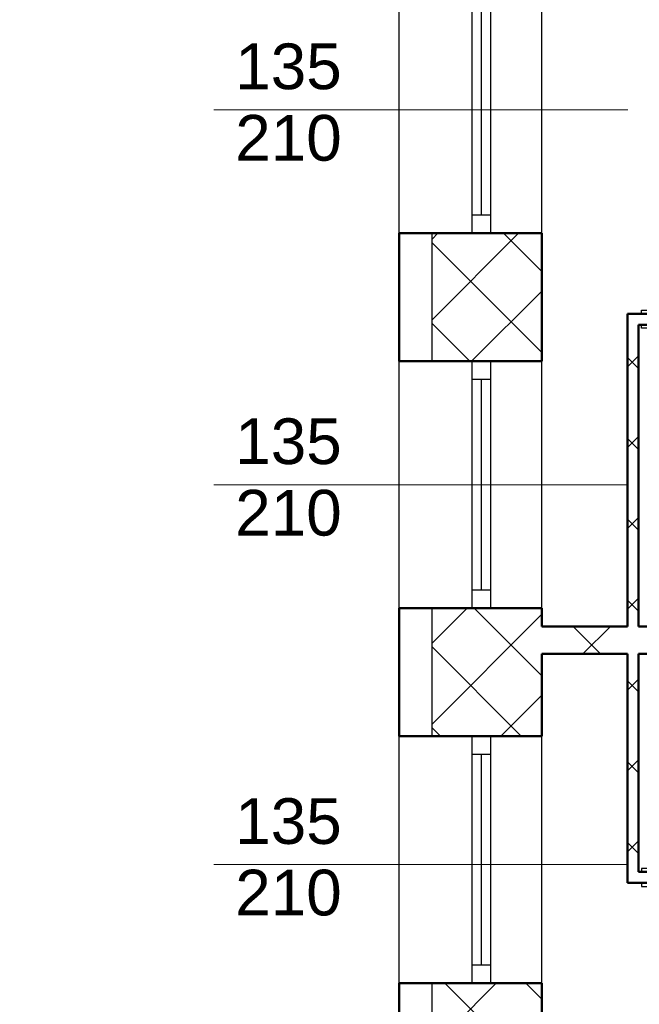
# Model space of a CAD drawing. Header units: millimetres. Extents: x -29624 to 9939, y -6894 to 6495.
# Tile 19 of 243: x -27355 to -27016, y 3074 to 3612. Entities that reach past the tile are written whole.
import ezdxf

# ---------------------------------------------------------------- set-up
doc = ezdxf.new("R2010")
doc.units = ezdxf.units.MM
doc.header["$MEASUREMENT"] = 0
for name, color, linetype in [('2D - Ogólne', 7, 'Continuous'), ('Drzwi Archicad', 7, 'Continuous'), ('Konstrukcja - Ściany zew', 7, 'Continuous'), ('Okna Archicada', 7, 'Continuous'), ('Opisy - Teksty', 7, 'Continuous')]:
    doc.layers.add(name, color=color, linetype=linetype)
doc.layers.add('A_wymiary', color=253, linetype='Continuous', lineweight=9)
doc.layers.add('A_ściany istniejące hatch', color=82, linetype='Continuous', lineweight=9)
doc.styles.get("Standard").update_dxf_attribs({"font": 'arial.ttf'})
doc.styles.add('STYL_AUTOMATYCZNY_1', font='arial.ttf')
doc.dimstyles.new('1do100', dxfattribs={"dimtxt": 20, "dimasz": 15, "dimexe": 15, "dimexo": 0.625, "dimgap": 6, "dimtad": 1, "dimtxsty": 'Standard', "dimblk": 'ARCHTICK', "dimcen": 2.5, "dimadec": 0, "dimazin": 0, "dimtfac": 1, "dimtmove": 0, "dimatfit": 3, "dimldrblk": 'OBLIQUE', "dimfxl": 15, "dimfxlon": 1, "dimarcsym": 0})

# ---------------------------------------------------------------- blocks, each defined once
blk = doc.blocks.new('Okno 27_2')
at = {"layer": 'Okna Archicada', "color": 7, "linetype": 'Continuous', "lineweight": 25}
for p, q in [((-675, 400), (675, 400)), ((-675, 0), (-575.0000000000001, 0)), ((-575.0000000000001, 0), (-575.0000000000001, -100)), ((-575.0000000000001, 0), (575.0000000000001, 0)), ((575.0000000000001, -100), (575.0000000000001, 0)), ((575.0000000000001, 0), (675, 0)), ((-575.0000000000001, -50), (575.0000000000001, -50)), ((-575.0000000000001, -100), (-675, -100)), ((575.0000000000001, -100), (-575.0000000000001, -100)), ((675, -100), (575.0000000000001, -100)), ((-675, -380), (675, -380))]:
    blk.add_line(p, q, dxfattribs=at)
at = {"layer": 'Okna Archicada', "color": 7, "linetype": 'Continuous', "lineweight": 50}
for p, q in [((-675, 400), (-675, 0)), ((675, 400), (675, 0)), ((-675, 0), (-675, -100)), ((-675, 0), (-675, -100)), ((675, 0), (675, -100)), ((675, 0), (675, -100)), ((-675, -100), (-675, -380)), ((675, -100), (675, -380))]:
    blk.add_line(p, q, dxfattribs=at)
blk = doc.blocks.new('Ściana_11_1', base_point=(-17472.26123587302, 24720))
at = {"layer": 'Konstrukcja - Ściany zew', "color": 7, "linetype": 'Continuous', "lineweight": 50}
for p, q in [((-18252.26123587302, 1752.197384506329), (-17852.26123587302, 1752.197384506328)), ((-17852.26123587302, 1752.197384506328), (-17752.26123587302, 1752.197384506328)), ((-17752.26123587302, 1752.197384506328), (-17472.26123587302, 1752.197384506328)), ((-18252.26123587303, 1052.397544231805), (-17852.26123587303, 1052.397544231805)), ((-17852.26123587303, 1052.397544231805), (-17752.26123587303, 1052.397544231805)), ((-17752.26123587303, 1052.397544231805), (-17472.26123587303, 1052.397544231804)), ((-18252.26123587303, -297.6024557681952), (-17852.26123587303, -297.6024557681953)), ((-17852.26123587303, -297.6024557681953), (-17752.26123587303, -297.6024557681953)), ((-17752.26123587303, -297.6024557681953), (-17472.26123587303, -297.6024557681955)), ((-18252.26123587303, -997.4022960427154), (-17852.26123587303, -997.4022960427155)), ((-17852.26123587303, -997.4022960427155), (-17752.26123587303, -997.4022960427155)), ((-17752.26123587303, -997.4022960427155), (-17472.26123587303, -997.4022960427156)), ((-18252.26123587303, -2347.402296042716), (-17852.26123587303, -2347.402296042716)), ((-17852.26123587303, -2347.402296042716), (-17752.26123587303, -2347.402296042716)), ((-17752.26123587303, -2347.402296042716), (-17472.26123587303, -2347.402296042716))]:
    blk.add_line(p, q, dxfattribs=at)
at = {"layer": 'Konstrukcja - Ściany zew', "color": 7, "linetype": 'Continuous', "lineweight": 50, "flags": 128}
for points in [[(-18252.26123587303, 1752.197384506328), (-18252.26123587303, 1052.397544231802)], [(-17472.26123587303, 1052.397544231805), (-17472.26123587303, 1752.197384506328)], [(-18252.26123587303, -297.6024557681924), (-18252.26123587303, -997.4022960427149)], [(-17472.26123587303, -397.6024557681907), (-17472.26123587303, -297.6024557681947)], [(-17472.26123587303, -997.4022960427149), (-17472.26123587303, -547.6024557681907)], [(-18252.26123587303, -2347.402296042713), (-18252.26123587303, -4280.000000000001)], [(-17472.26123587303, -3500), (-17472.26123587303, -2347.402296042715)]]:
    blk.add_lwpolyline(points, dxfattribs=at)
at = {"layer": 'Okna Archicada', "color": 21, "linetype": 'Continuous', "lineweight": 13, "true_color": 0xff9955, "zscale": 1000, "rotation": 89.99999999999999}
for p in [(-17852.26123587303, 2427.197384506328), (-17852.26123587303, 377.3975442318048), (-17852.26123587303, -1672.402296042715)]:
    blk.add_blockref('Okno 27_2', p, dxfattribs=at)
blk = doc.blocks.new('Ściana_24_1', base_point=(-11072.26123587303, -547.6024557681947))
at = {"layer": 'Konstrukcja - Ściany zew', "color": 7, "linetype": 'Continuous', "lineweight": 50, "flags": 128}
for points in [[(-17002.26123587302, -397.6024557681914), (-17472.26123587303, -397.6024557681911)], [(-15952.26123587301, -397.6024557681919), (-16942.26123587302, -397.6024557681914)], [(-14922.26123587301, -397.6024557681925), (-15892.26123587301, -397.602455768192)], [(-13892.26123587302, -397.6024557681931), (-14862.26123587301, -397.6024557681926)], [(-13082.26123587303, -397.6024557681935), (-13832.26123587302, -397.6024557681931)], [(-11552.26123587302, -397.6024557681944), (-13022.26123587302, -397.6024557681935)], [(-17472.26123587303, -547.6024557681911), (-17002.26123587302, -547.6024557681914)], [(-16942.26123587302, -547.6024557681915), (-15952.26123587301, -547.602455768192)], [(-15892.26123587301, -547.602455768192), (-14922.26123587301, -547.6024557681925)], [(-14862.26123587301, -547.6024557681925), (-13892.26123587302, -547.6024557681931)], [(-13832.26123587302, -547.6024557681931), (-13082.26123587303, -547.6024557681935)], [(-13022.26123587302, -547.6024557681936), (-11552.26123587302, -547.6024557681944)]]:
    blk.add_lwpolyline(points, dxfattribs=at)
blk = doc.blocks.new('Drzwi metalowe 27_23')
at = {"layer": 'Drzwi Archicad', "color": 7, "linetype": 'Continuous', "lineweight": 25}
for p, q in [((366.9999999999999, 0), (366.9999999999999, 814)), ((366.9999999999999, 814), (406.9999999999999, 814)), ((406.9999999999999, 814), (406.9999999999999, 0)), ((-407, 0), (-445, 0)), ((-445, 0), (-445, -100)), ((-407, -40), (-407, 0)), ((406.9999999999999, 0), (366.9999999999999, 0)), ((445, 0), (407, 0)), ((407, 0), (407, -40)), ((445, -100), (445, 0)), ((-432, -21), (-482, -21)), ((-482, -21), (-482, -40.00000000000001)), ((-482, -40.00000000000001), (-432, -40.00000000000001)), ((-432, -40.00000000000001), (-432, -21)), ((-395, -40), (-407, -40)), ((-395, -100), (-395, -40)), ((407, -40), (395, -40)), ((395, -40), (395, -100)), ((482, -21), (432, -21)), ((432, -21), (432, -40.00000000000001)), ((432, -40.00000000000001), (482, -40.00000000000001)), ((482, -40.00000000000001), (482, -21)), ((-432, -100), (-482, -100)), ((-482, -100), (-482, -119)), ((-445, -100), (-395, -100)), ((-432, -119), (-432, -100)), ((395, -100), (445, -100)), ((482, -100), (432, -100)), ((432, -100), (432, -119)), ((482, -119), (482, -100)), ((-482, -119), (-432, -119)), ((432, -119), (482, -119))]:
    blk.add_line(p, q, dxfattribs=at)
at = {"layer": 'Drzwi Archicad', "color": 7, "linetype": 'Continuous', "lineweight": 50}
for p, q in [((-445, -40.00000000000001), (-482, -40.00000000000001)), ((-445, -40.00000000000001), (-482, -40.00000000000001)), ((-445, -100), (-445, -40.00000000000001)), ((-445, -100), (-445, -40.00000000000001)), ((445, -100), (445, -40.00000000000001)), ((445, -100), (445, -40.00000000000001)), ((445, -40.00000000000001), (482, -40.00000000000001)), ((445, -40.00000000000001), (482, -40.00000000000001)), ((-445, -100), (-482, -100)), ((-445, -100), (-482, -100)), ((445, -100), (482, -100)), ((445, -100), (482, -100))]:
    blk.add_line(p, q, dxfattribs=at)
at = {"layer": 'Drzwi Archicad', "color": 7, "linetype": 'Continuous', "lineweight": 25}
blk.add_arc((406.9999999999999, 0), 814, 90, 180, dxfattribs=at)
blk = doc.blocks.new('Ściana_124_1', base_point=(-17002.26123587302, 1252.197544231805))
at = {"layer": 'Konstrukcja - Ściany zew', "color": 7, "linetype": 'Continuous', "lineweight": 50}
for p, q in [((-16890.15402880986, 1312.197544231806), (-16927.15402880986, 1312.197544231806)), ((-16890.15402880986, 1252.197544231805), (-16890.15402880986, 1312.197544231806)), ((-16000.15402880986, 1312.197544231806), (-15963.15402880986, 1312.197544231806)), ((-16000.15402880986, 1252.197544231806), (-16000.15402880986, 1312.197544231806)), ((-15847.14264223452, 1312.197544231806), (-15884.14264223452, 1312.197544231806)), ((-15847.14264223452, 1252.197544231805), (-15847.14264223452, 1312.197544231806)), ((-14957.14264223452, 1312.197544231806), (-14920.14264223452, 1312.197544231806)), ((-14957.14264223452, 1252.197544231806), (-14957.14264223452, 1312.197544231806)), ((-14816.80915690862, 1312.197544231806), (-14853.80915690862, 1312.197544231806)), ((-14816.80915690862, 1252.197544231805), (-14816.80915690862, 1312.197544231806)), ((-13926.80915690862, 1312.197544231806), (-13889.80915690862, 1312.197544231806)), ((-13926.80915690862, 1252.197544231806), (-13926.80915690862, 1312.197544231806)), ((-16890.15402880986, 1252.197544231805), (-16927.15402880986, 1252.197544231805)), ((-16000.15402880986, 1252.197544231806), (-15963.15402880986, 1252.197544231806)), ((-15847.14264223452, 1252.197544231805), (-15884.14264223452, 1252.197544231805)), ((-14957.14264223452, 1252.197544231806), (-14920.14264223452, 1252.197544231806)), ((-14816.80915690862, 1252.197544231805), (-14853.80915690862, 1252.197544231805)), ((-13926.80915690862, 1252.197544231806), (-13889.80915690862, 1252.197544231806))]:
    blk.add_line(p, q, dxfattribs=at)
at = {"layer": 'Konstrukcja - Ściany zew', "color": 7, "linetype": 'Continuous', "lineweight": 50, "flags": 128}
for points in [[(-17002.26123587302, 1312.197544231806), (-17002.26123587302, 1252.197544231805)], [(-16890.15404233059, 1312.197544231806), (-17002.26123587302, 1312.197544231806)], [(-15847.14264904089, 1312.197544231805), (-16000.15404844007, 1312.197544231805)], [(-14816.80916967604, 1312.197544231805), (-14957.14265515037, 1312.197544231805)], [(-13892.26123587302, 1312.197544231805), (-13926.80917578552, 1312.197544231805)], [(-16942.26123587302, 1252.197544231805), (-16890.15402415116, 1252.197544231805)], [(-16000.15401819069, 1252.197544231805), (-15952.26123587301, 1252.197544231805)], [(-15892.26123587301, 1252.197544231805), (-15847.14263071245, 1252.197544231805)], [(-14957.14262475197, 1252.197544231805), (-14922.26123587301, 1252.197544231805)], [(-14862.26123587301, 1252.197544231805), (-14816.80916550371, 1252.197544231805)], [(-13926.80915954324, 1252.197544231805), (-13892.26123587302, 1252.197544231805)]]:
    blk.add_lwpolyline(points, dxfattribs=at)
at = {"layer": 'Drzwi Archicad', "color": 21, "linetype": 'Continuous', "lineweight": 13, "true_color": 0xff9955, "xscale": -1, "zscale": 1000}
for p in [(-16445.15402880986, 1352.197544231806), (-15402.14264223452, 1352.197544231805), (-14371.80915690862, 1352.197544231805)]:
    blk.add_blockref('Drzwi metalowe 27_23', p, dxfattribs=at)
blk = doc.blocks.new('Ściana_125_1', base_point=(-17002.26123587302, 1252.197544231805))
at = {"layer": 'Konstrukcja - Ściany zew', "color": 7, "linetype": 'Continuous', "lineweight": 50, "flags": 128}
for points in [[(-17002.26123587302, 1252.197544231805), (-17002.26123587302, -397.6024557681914)], [(-16942.26123587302, -397.6024557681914), (-16942.26123587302, 1252.197544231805)]]:
    blk.add_lwpolyline(points, dxfattribs=at)
blk = doc.blocks.new('Ściana_131_1', base_point=(-17002.26123587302, -1740.000000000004))
at = {"layer": 'Konstrukcja - Ściany zew', "color": 7, "linetype": 'Continuous', "lineweight": 50}
for p, q in [((-16890.15402880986, -1740.000000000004), (-16927.15402880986, -1740.000000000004)), ((-16890.15402880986, -1740.000000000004), (-16890.15402880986, -1800.000000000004)), ((-16000.15402880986, -1740.000000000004), (-15963.15402880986, -1740.000000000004)), ((-16000.15402880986, -1740.000000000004), (-16000.15402880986, -1800.000000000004)), ((-15847.14264223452, -1740.000000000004), (-15884.14264223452, -1740.000000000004)), ((-15847.14264223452, -1740.000000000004), (-15847.14264223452, -1800.000000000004)), ((-14957.14264223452, -1740.000000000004), (-14920.14264223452, -1740.000000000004)), ((-14957.14264223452, -1740.000000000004), (-14957.14264223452, -1800.000000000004)), ((-14816.80915690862, -1740.000000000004), (-14853.80915690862, -1740.000000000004)), ((-14816.80915690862, -1740.000000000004), (-14816.80915690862, -1800.000000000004)), ((-13926.80915690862, -1740.000000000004), (-13889.80915690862, -1740.000000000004)), ((-13926.80915690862, -1740.000000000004), (-13926.80915690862, -1800.000000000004)), ((-16890.15402880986, -1800.000000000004), (-16927.15402880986, -1800.000000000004)), ((-16000.15402880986, -1800.000000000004), (-15963.15402880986, -1800.000000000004)), ((-15847.14264223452, -1800.000000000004), (-15884.14264223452, -1800.000000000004)), ((-14957.14264223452, -1800.000000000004), (-14920.14264223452, -1800.000000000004)), ((-14816.80915690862, -1800.000000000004), (-14853.80915690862, -1800.000000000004)), ((-13926.80915690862, -1800.000000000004), (-13889.80915690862, -1800.000000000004))]:
    blk.add_line(p, q, dxfattribs=at)
at = {"layer": 'Konstrukcja - Ściany zew', "color": 7, "linetype": 'Continuous', "lineweight": 50, "flags": 128}
for points in [[(-17002.26123587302, -1800.000000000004), (-17002.26123587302, -1740.000000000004)], [(-16890.15402415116, -1740.000000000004), (-16942.26123587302, -1740.000000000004)], [(-15952.26123587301, -1740.000000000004), (-16000.15401819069, -1740.000000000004)], [(-15847.14263071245, -1740.000000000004), (-15892.26123587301, -1740.000000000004)], [(-14922.26123587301, -1740.000000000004), (-14957.14262475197, -1740.000000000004)], [(-14816.80916550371, -1740.000000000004), (-14862.26123587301, -1740.000000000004)], [(-13892.26123587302, -1740.000000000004), (-13926.80915954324, -1740.000000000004)], [(-17002.26123587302, -1800.000000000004), (-16890.15404233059, -1800.000000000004)], [(-16000.15404844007, -1800.000000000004), (-15847.14264904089, -1800.000000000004)], [(-14957.14265515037, -1800.000000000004), (-14816.80916967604, -1800.000000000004)], [(-13926.80917578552, -1800.000000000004), (-13892.26123587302, -1800.000000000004)]]:
    blk.add_lwpolyline(points, dxfattribs=at)
at = {"layer": 'Drzwi Archicad', "color": 21, "linetype": 'Continuous', "lineweight": 13, "true_color": 0xff9955, "zscale": 1000, "rotation": 180}
for p in [(-16445.15402880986, -1840.000000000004), (-15402.14264223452, -1840.000000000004), (-14371.80915690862, -1840.000000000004)]:
    blk.add_blockref('Drzwi metalowe 27_23', p, dxfattribs=at)
blk = doc.blocks.new('Ściana_132_1', base_point=(-17002.26123587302, -1740.000000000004))
at = {"layer": 'Konstrukcja - Ściany zew', "color": 7, "linetype": 'Continuous', "lineweight": 50, "flags": 128}
for points in [[(-17002.26123587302, -297.6024557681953), (-17002.26123587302, -397.6024557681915)], [(-16942.26123587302, -397.6024557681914), (-16942.26123587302, -297.6024557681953)], [(-17002.26123587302, -547.6024557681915), (-17002.26123587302, -1740.000000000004)], [(-16942.26123587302, -1740.000000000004), (-16942.26123587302, -547.6024557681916)]]:
    blk.add_lwpolyline(points, dxfattribs=at)
blk = doc.blocks.new('_ArchTick')
at = {"color": 0, "linetype": 'ByBlock', "const_width": 0.15}
blk.add_lwpolyline([(-0.5, -0.5), (0.5, 0.5)], dxfattribs=at)
blk = doc.blocks.new('*D1294')
at = {"layer": 'A_wymiary', "color": 0, "lineweight": -2, "transparency": 16777216}
for p, q in [((-27531.48218655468, 5870.323442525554), (-27561.48218655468, 5870.323442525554)), ((-27546.48218655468, 5870.323442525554), (-27546.48218655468, 2502.323442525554)), ((-27531.48218655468, 2502.323442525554), (-27561.48218655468, 2502.323442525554))]:
    blk.add_line(p, q, dxfattribs=at)
at = {"layer": 'Defpoints', "color": 0, "transparency": 16777216}
for p in [(-27147.05965633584, 5870.323442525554), (-27546.48218655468, 2502.323442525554), (-27087.05965633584, 2502.323442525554)]:
    blk.add_point(p, dxfattribs=at)
at = {"layer": 'A_wymiary', "color": 0, "lineweight": -2, "transparency": 16777216, "xscale": 15, "yscale": 15, "zscale": 15}
for p, rotation in [((-27546.48218655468, 5870.323442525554), 90), ((-27546.48218655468, 2502.323442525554), 270)]:
    blk.add_blockref('_ArchTick', p, dxfattribs=dict(at, rotation=rotation))
at = {"layer": 'A_wymiary', "color": 0, "transparency": 16777216, "insert": (-27562.70046759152, 4186.312638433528), "char_height": 20, "attachment_point": 5, "rotation": 90}
blk.add_mtext('{\\fArial|b0|i0|c238|p34;3368}', dxfattribs=at)
blk = doc.blocks.new('_Oblique')
at = {"color": 0, "linetype": 'ByBlock', "lineweight": -2}
blk.add_line((-0.5, -0.5), (0.5, 0.5), dxfattribs=at)

msp = doc.modelspace()

# ---------------------------------------------------------------- hatches: boundary and pattern name
at = {"layer": 'A_ściany istniejące hatch'}
h = msp.add_hatch(dxfattribs=at)
h.set_pattern_fill('NET', color=256, scale=250, angle=45)
h.set_pattern_definition([(45, (7385.571392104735, 0), (-22.09708691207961, 22.09708691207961), []), (135, (7385.571392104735, 0), (-22.09708691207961, -22.09708691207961), [])])
h.paths.add_polyline_path([(-24601.05965633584, 5156.323444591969), (-24559.05965633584, 5156.323441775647), (-24559.05965633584, 4894.323442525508), (-24349.05965633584, 4894.323442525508), (-24349.05965633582, 4852.323442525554), (-24601.05965633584, 4852.323442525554)], flags=16)
h.paths.add_polyline_path([(-24007.05800551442, 4880.323442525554), (-24007.05800551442, 4820.323442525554), (-24127.05965633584, 4820.323442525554), (-24127.05965633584, 4660.323442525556), (-24187.05965633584, 4660.323442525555), (-24187.05965633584, 4852.323442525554), (-24229.05965633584, 4852.323442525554), (-24229.05965633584, 4894.323442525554), (-24225.05965633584, 4894.323442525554), (-24225.05965633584, 5553.323442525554), (-24559.05965633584, 5553.323442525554), (-24559.05965633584, 5507.323442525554), (-24601.05965633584, 5507.323442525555), (-24601.05965633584, 5597.323442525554), (-24143.05965633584, 5597.323442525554), (-24143.05965931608, 5553.323442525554), (-24181.05965633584, 5553.323442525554), (-24181.05965633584, 4880.323442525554)], flags=17)
h.paths.add_polyline_path([(-23403.05965633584, 4880.323442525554), (-23261.05965633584, 4880.323442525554), (-23261.05965633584, 4942.323442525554), (-23217.05965633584, 4942.323442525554), (-23217.05965633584, 4657.323445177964), (-23277.05965633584, 4657.323445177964), (-23277.05965633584, 4820.323442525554), (-23403.05965633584, 4820.323442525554)], flags=17)
h.paths.add_polyline_path([(-23360.05965633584, 4000.323442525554), (-23277.05965633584, 4000.323442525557), (-23277.05965633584, 4115.323445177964), (-23217.05965633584, 4115.323445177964), (-23217.05965633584, 3942.323442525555), (-23277.05965633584, 3942.323442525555), (-23277.05965633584, 3975.323442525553), (-23360.05965633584, 3975.323442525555)], flags=17)
h.paths.add_polyline_path([(-23717.05965633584, 4570.323442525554), (-23687.05965633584, 4570.323442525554), (-23687.05965633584, 4540.323442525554), (-23717.05965633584, 4540.323442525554)], flags=17)
h.paths.add_polyline_path([(-23717.05965633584, 4276.323442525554), (-23687.05965633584, 4276.323442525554), (-23687.05965633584, 4306.323442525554), (-23717.05965633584, 4306.323442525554)], flags=17)
h.paths.add_polyline_path([(-24205.05965633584, 2730.323442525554), (-24145.05965633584, 2730.323442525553), (-24145.05965633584, 2570.323442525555), (-23907.05965633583, 2570.323442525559), (-23907.05965633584, 2750.323442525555), (-23847.05965633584, 2750.323442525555), (-23847.05965633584, 2570.323442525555), (-23277.05965633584, 2570.323442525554), (-23277.05965633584, 2720.323442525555), (-23217.05965633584, 2720.323442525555), (-23217.05965633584, 2510.323442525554), (-24205.05965633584, 2510.323442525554)])
h.paths.add_polyline_path([(-26687.05965227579, 5880.323442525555), (-26474.05965633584, 5880.32344487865), (-26474.05966137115, 5974.357659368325), (-26449.05965901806, 5974.35765319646), (-26449.05965901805, 5855.323442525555), (-26687.05965227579, 5855.323442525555)], flags=17)
h.paths.add_polyline_path([(-26054.05965633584, 5854.668952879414), (-26019.05965633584, 5854.668952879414), (-26019.05965633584, 5974.35765319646), (-26054.05965633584, 5974.35765319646)], flags=17)
h.paths.add_polyline_path([(-25764.05965630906, 4030.323442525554), (-25694.05966801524, 4030.323442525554), (-25694.05966801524, 3970.323442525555), (-25764.05965630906, 3970.323442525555)], flags=17)
h.paths.add_polyline_path([(-25354.05965630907, 4030.323442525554), (-25284.05965630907, 4030.323442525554), (-25284.05965630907, 3970.323442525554), (-25354.05965630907, 3970.323442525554)], flags=17)
h.paths.add_polyline_path([(-24913.05965630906, 4030.323442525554), (-24845.05966801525, 4030.323442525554), (-24845.05966801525, 3970.323442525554), (-24913.05965630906, 3970.323442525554)], flags=17)
h.paths.add_polyline_path([(-24710.05965630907, 4030.323442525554), (-24629.05966801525, 4030.323442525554), (-24629.05966801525, 3970.323442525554), (-24710.05965630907, 3970.323442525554)], flags=17)
h.paths.add_polyline_path([(-24127.05965633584, 4530.323438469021), (-24187.05965633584, 4530.323438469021), (-24187.05965633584, 4454.323442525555), (-24127.05965633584, 4454.323442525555)], flags=17)
h.paths.add_polyline_path([(-24559.05965633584, 5377.323440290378), (-24601.05965633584, 5377.323440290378), (-24601.05965633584, 5286.323444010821), (-24559.05965633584, 5286.323444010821)], flags=16)
h.paths.add_polyline_path([(-24013.05965633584, 5597.323442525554), (-23879.05965633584, 5597.323442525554), (-23879.05965633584, 5553.323442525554), (-24013.05965633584, 5553.323442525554)], flags=17)
h.paths.add_polyline_path([(-23261.05965633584, 5277.323444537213), (-23217.05965633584, 5277.323444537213), (-23217.05965633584, 5352.323442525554), (-23261.05965633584, 5352.323442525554)], flags=17)
h.paths.add_polyline_path([(-23261.05965633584, 5072.323442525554), (-23217.05965633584, 5072.323442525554), (-23217.05965633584, 5147.323442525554), (-23261.05965633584, 5147.323442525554)], flags=17)
h.paths.add_polyline_path([(-23277.05965633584, 4451.32344741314), (-23217.05965633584, 4451.32344741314), (-23217.05965633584, 4527.323445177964), (-23277.05965633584, 4527.323445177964)], flags=17)
h.paths.add_polyline_path([(-23277.05965633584, 4245.32344741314), (-23217.05965633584, 4245.32344741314), (-23217.05965633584, 4321.323445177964), (-23277.05965633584, 4321.323445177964)], flags=17)
h.paths.add_polyline_path([(-23277.05965633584, 3737.323444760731), (-23217.05965633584, 3737.323444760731), (-23217.05965633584, 3812.323442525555), (-23277.05965633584, 3812.323442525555)], flags=17)
h.paths.add_polyline_path([(-23277.05965633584, 3532.323444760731), (-23217.05965633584, 3532.323444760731), (-23217.05965633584, 3607.323442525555), (-23277.05965633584, 3607.323442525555)], flags=17)
h.paths.add_polyline_path([(-23277.05965633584, 3060.32344476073), (-23217.05965633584, 3060.32344476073), (-23217.05965633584, 3130.323442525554), (-23277.05965633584, 3130.323442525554)], flags=17)
h.paths.add_polyline_path([(-23217.05965633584, 2855.323442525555), (-23277.05965633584, 2855.323442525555), (-23277.05965633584, 2925.323442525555), (-23217.05965633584, 2925.323442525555)], flags=17)
h.paths.add_polyline_path([(-24502.05965659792, 2970.323442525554), (-24432.05965633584, 2970.323442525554), (-24432.05965633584, 2910.323442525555), (-24502.05965659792, 2910.323442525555)], flags=17)
h.paths.add_polyline_path([(-24707.05965633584, 2910.323442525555), (-24637.05965633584, 2910.323442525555), (-24637.05965633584, 2970.323442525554), (-24707.05965633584, 2970.323442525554)], flags=17)
h.paths.add_polyline_path([(-24912.05965659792, 2970.323442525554), (-24842.05965633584, 2970.323442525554), (-24842.05965633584, 2910.323442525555), (-24912.05965659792, 2910.323442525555)], flags=17)
h.paths.add_polyline_path([(-25169.05965633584, 2910.323442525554), (-25047.05966804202, 2910.323442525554), (-25047.05966804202, 2970.323442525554), (-25169.05965633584, 2970.323442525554)], flags=17)
h.paths.add_polyline_path([(-25374.05965659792, 2970.323442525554), (-25304.05965633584, 2970.323442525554), (-25304.05965633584, 2910.323442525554), (-25374.05965659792, 2910.323442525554)], flags=17)
h.paths.add_polyline_path([(-25579.05965633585, 2910.323442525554), (-25509.05965633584, 2910.323442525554), (-25509.05965633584, 2970.323442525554), (-25579.05965633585, 2970.323442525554)], flags=17)
h.paths.add_polyline_path([(-25784.05965659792, 2970.323442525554), (-25714.05965633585, 2970.323442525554), (-25714.05965633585, 2910.323442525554), (-25784.05965659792, 2910.323442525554)], flags=17)
h.paths.add_polyline_path([(-23895.05965633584, 2970.323442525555), (-23981.55965633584, 2970.323442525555), (-23981.54424533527, 2910.323442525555), (-23907.05965633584, 2910.323442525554), (-23907.05965633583, 2860.323442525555), (-23847.05965633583, 2860.323442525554), (-23847.05965633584, 3103.823442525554), (-23895.05965633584, 3103.823442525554)], flags=17)
h.paths.add_polyline_path([(-24091.55965633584, 2970.323442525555), (-24091.54424533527, 2910.323442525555), (-24145.05965633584, 2910.323442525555), (-24145.05965633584, 2870.323442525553), (-24205.05965633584, 2870.323442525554), (-24205.05965633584, 2910.323442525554), (-24297.05965633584, 2910.323442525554), (-24297.05965633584, 2970.323442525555)], flags=17)
h.paths.add_polyline_path([(-26079.05965633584, 2864.323442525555), (-26019.05965633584, 2864.323442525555), (-26019.05965633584, 2910.323442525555), (-25919.05965633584, 2910.323442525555), (-25919.05966804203, 2970.323442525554), (-26079.05965633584, 2970.323442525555)], flags=17)
h.paths.add_polyline_path([(-24289.05965630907, 4030.323442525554), (-24187.05965633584, 4030.323442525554), (-24187.05965633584, 4324.323442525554), (-24127.05965633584, 4324.32343846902), (-24127.05965633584, 4000.323442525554), (-24110.05965633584, 4000.323442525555), (-24110.05965633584, 3975.323442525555), (-24127.05965633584, 3975.323442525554), (-24127.05965633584, 3620.323442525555), (-24100.05965633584, 3620.323442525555), (-24100.05965633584, 3540.323442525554), (-24127.05965633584, 3540.323442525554), (-24127.05965633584, 3320.323442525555), (-24302.55965633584, 3320.323442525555), (-24302.55965633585, 3368.323442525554), (-24167.05965633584, 3368.323442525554), (-24167.05965633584, 3970.323442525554), (-24289.05965657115, 3970.323442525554)], flags=17)
h.paths.add_polyline_path([(-24494.05965630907, 4030.323442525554), (-24424.05965630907, 4030.323442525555), (-24424.05965630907, 3970.323442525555), (-24457.05965633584, 3970.323442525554), (-24457.05965633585, 3804.323442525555), (-24489.05965633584, 3804.323445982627), (-24489.05965633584, 3970.323442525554), (-24494.05965630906, 3970.323442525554)], flags=17)
h.paths.add_polyline_path([(-24736.05965633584, 3368.323442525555), (-24489.05965633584, 3368.323442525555), (-24489.05965633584, 3518.323447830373), (-24457.05965633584, 3518.3234443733), (-24457.05965633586, 3368.323442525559), (-24412.55965633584, 3368.323442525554), (-24412.55965633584, 3320.323442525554), (-24736.05965633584, 3320.323442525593)], flags=17)
h.paths.add_polyline_path([(-25725.05965633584, 3368.323442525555), (-25725.05965633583, 3320.323442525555), (-25485.05965633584, 3320.323442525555), (-25485.05965633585, 3368.323442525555), (-25489.05965630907, 3368.323442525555), (-25489.05965630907, 3460.323442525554), (-25517.05965630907, 3460.323442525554), (-25517.05965630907, 3368.323442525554)], flags=17)
h.paths.add_polyline_path([(-26079.05965633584, 4061.323442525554), (-26019.05965633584, 4061.323442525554), (-26019.05965633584, 4030.323442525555), (-25899.05965630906, 4030.323442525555), (-25899.05966801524, 3970.323442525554), (-26039.05965633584, 3970.323442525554), (-26039.05965633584, 3368.323442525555), (-25835.05965633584, 3368.323442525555), (-25835.05965633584, 3320.323442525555), (-26079.05965633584, 3320.323442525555)], flags=17)
h.paths.add_polyline_path([(-26019.05965633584, 4357.738516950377), (-26079.05965633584, 4357.738516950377), (-26079.05965633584, 4201.323453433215), (-26019.05965633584, 4201.323453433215)], flags=17)
h.paths.add_polyline_path([(-26019.05965633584, 4572.297004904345), (-26079.05965633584, 4572.297004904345), (-26079.05965633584, 4492.738518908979), (-26019.05965633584, 4492.738518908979)], flags=17)
h.paths.add_polyline_path([(-26019.05965633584, 4787.323442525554), (-26079.05965633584, 4787.323442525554), (-26079.05965633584, 4707.297013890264), (-26019.05965633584, 4707.297013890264)], flags=17)
h.paths.add_polyline_path([(-26019.05965633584, 5107.323442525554), (-26079.05965633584, 5107.323442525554), (-26079.05965633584, 4922.323442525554), (-26019.05965633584, 4922.323442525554)], flags=17)
h.paths.add_polyline_path([(-26019.05965633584, 5312.323442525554), (-26079.05965633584, 5312.323442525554), (-26079.05965633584, 5242.323455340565), (-26019.05965633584, 5242.323455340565)], flags=17)
h.paths.add_polyline_path([(-26019.05965633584, 5527.323442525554), (-26079.05965633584, 5527.323442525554), (-26079.05965633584, 5447.323442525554), (-26019.05965633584, 5447.323442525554)], flags=17)
h.paths.add_polyline_path([(-27069.05965633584, 5252.439788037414), (-27129.05965633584, 5252.439788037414), (-27129.05965633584, 5322.419772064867), (-27069.05965633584, 5322.419772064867), (-27069.05965633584, 5324.323442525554), (-26609.05965633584, 5324.323442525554), (-26609.05965633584, 5314.323442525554), (-26640.15965633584, 5314.323442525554), (-26640.15965633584, 5238.323442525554), (-26655.15965633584, 5238.323442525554), (-26655.15965633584, 5314.323442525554), (-26911.05965633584, 5314.323442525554), (-26911.05965633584, 5299.320287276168), (-26918.05965633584, 5299.320287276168), (-26918.05965633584, 5314.323442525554), (-27069.05965633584, 5314.323442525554)])
h.paths.add_polyline_path([(-27069.05965633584, 5197.323442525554), (-27069.05965633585, 5204.323442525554), (-26918.05965633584, 5204.323442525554), (-26918.05965633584, 5209.320288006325), (-26911.05965633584, 5209.320288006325), (-26911.05965633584, 5186.842374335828), (-26918.05965633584, 5186.842373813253), (-26918.05965633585, 5197.323442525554)], flags=17)
h.paths.add_polyline_path([(-27129.05965633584, 5117.439788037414), (-27069.05965633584, 5117.439788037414), (-27069.05965633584, 5087.323442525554), (-26918.05965633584, 5087.323442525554), (-26918.05965633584, 5096.842374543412), (-26911.05965633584, 5096.842374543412), (-26911.05965633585, 5087.323442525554), (-26655.15965633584, 5087.323442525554), (-26655.15965633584, 5143.323442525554), (-26640.15965633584, 5143.323442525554), (-26640.15965633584, 5087.323442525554), (-26612.05965609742, 5087.323442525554), (-26612.05965633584, 5072.323442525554), (-27069.05965633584, 5072.323442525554), (-27069.05965633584, 5046.959804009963), (-27129.05965633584, 5046.959804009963)])
h.paths.add_polyline_path([(-27129.05965633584, 4916.959804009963), (-27069.05965633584, 4916.959804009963), (-27069.05965633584, 4872.323442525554), (-26477.05965633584, 4872.323442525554), (-26477.05965633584, 4889.588796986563), (-26429.05965633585, 4889.588796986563), (-26429.05965633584, 4560.322612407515), (-26477.05965633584, 4560.322612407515), (-26477.05965633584, 4832.323442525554), (-27069.05965633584, 4832.323442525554), (-27069.05965633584, 4754.452296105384), (-27129.05965633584, 4754.452296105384)])
h.paths.add_polyline_path([(-27129.05965633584, 4414.472312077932), (-27069.05965633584, 4414.472312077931), (-27069.05965633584, 4392.323442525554), (-26477.05965633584, 4392.323442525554), (-26477.05965633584, 4450.322612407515), (-26429.05965633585, 4450.322612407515), (-26429.05965633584, 4053.322612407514), (-26477.05965633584, 4053.322612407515), (-26477.05965633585, 4367.323442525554), (-27069.05965633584, 4367.323442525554), (-27069.05965633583, 4344.256026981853), (-27129.05965633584, 4344.256026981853)])
h.paths.add_polyline_path([(-27129.05965633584, 4000.125357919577), (-27069.05965633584, 4000.125357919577), (-27069.05965633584, 3930.323442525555), (-26477.05965633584, 3930.323442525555), (-26477.05965633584, 3943.322612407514), (-26429.05965633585, 3943.322612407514), (-26429.05965633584, 3884.684373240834), (-26477.05965633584, 3884.684373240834), (-26477.05965633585, 3887.323442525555), (-27069.05965633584, 3887.323442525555), (-27069.05965633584, 3835.125357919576), (-27129.05965633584, 3835.125357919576)])
h.paths.add_polyline_path([(-27129.05965633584, 3700.125357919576), (-27069.05965633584, 3700.125357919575), (-27069.05965633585, 3645.543180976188), (-27010.05965633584, 3645.543180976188), (-27010.05965633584, 3787.240861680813), (-27000.69587569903, 3787.240861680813), (-27000.69587692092, 3781.240861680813), (-27004.05965633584, 3781.240861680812), (-27004.05965633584, 3645.543180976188), (-26907.05965633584, 3645.543180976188), (-26907.05965633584, 3781.240861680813), (-26911.69587692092, 3781.240861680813), (-26911.69587692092, 3787.240861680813), (-26896.5144484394, 3787.240861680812), (-26896.5144484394, 3781.240861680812), (-26901.05965633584, 3781.240861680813), (-26901.05965633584, 3645.543180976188), (-26804.05965633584, 3645.543180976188), (-26804.05965633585, 3781.240861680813), (-26807.5144484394, 3781.240861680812), (-26807.51444953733, 3787.240861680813), (-26798.05965633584, 3787.240861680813), (-26798.05965633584, 3752.240861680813), (-26793.88796868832, 3752.240861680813), (-26793.88796868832, 3746.240861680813), (-26798.05965633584, 3746.240861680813), (-26798.05965633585, 3645.543180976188), (-26630.05965633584, 3645.543180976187), (-26630.05965633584, 3746.240861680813), (-26704.88796654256, 3746.240861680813), (-26704.88796753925, 3752.240861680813), (-26624.05965633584, 3752.240861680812), (-26624.05965633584, 3645.543180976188), (-26477.05965633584, 3645.543180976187), (-26477.05965633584, 3774.684373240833), (-26429.05965633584, 3774.684373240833), (-26429.05965633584, 3627.829504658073), (-26477.05965633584, 3627.829504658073), (-26477.05965633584, 3630.543180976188), (-26624.05965633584, 3630.543180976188), (-26624.05965633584, 3588.24317934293), (-26630.05965633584, 3588.243180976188), (-26630.05965633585, 3630.543180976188), (-27069.05965633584, 3630.543180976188), (-27129.05965633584, 3630.543180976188)])
h.paths.add_polyline_path([(-27129.05965633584, 4549.472312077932), (-27069.05965633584, 4549.472312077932), (-27069.05965633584, 4619.452296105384), (-27129.05965633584, 4619.452296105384)])
h.paths.add_polyline_path([(-27129.05965633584, 4135.125357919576), (-27069.05965633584, 4135.125357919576), (-27069.05965633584, 4209.256026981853), (-27129.05965633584, 4209.256026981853)], flags=17)
h.paths.add_polyline_path([(-27129.05965633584, 3425.563196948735), (-27069.05965633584, 3425.563196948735), (-27069.05965633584, 3495.543180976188), (-27129.05965633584, 3495.543180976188)], flags=17)
h.paths.add_polyline_path([(-27129.05965633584, 3220.583212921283), (-27129.05965633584, 3290.563196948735), (-27069.05965633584, 3290.563196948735), (-27069.05965633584, 3280.563196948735), (-27022.05965633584, 3280.563196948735), (-27022.05965633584, 3451.543196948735), (-27010.8489369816, 3451.543196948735), (-27010.8489369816, 3445.543196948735), (-27016.05965633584, 3445.543196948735), (-27016.05965633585, 3280.563196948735), (-26917.05965633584, 3280.563196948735), (-26917.05965633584, 3445.543196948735), (-26921.84893456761, 3445.543196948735), (-26921.84893456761, 3451.543196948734), (-26906.54779697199, 3451.543196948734), (-26906.54779697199, 3445.543196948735), (-26911.05965633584, 3445.543196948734), (-26911.05965633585, 3280.563196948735), (-26814.05965633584, 3280.563196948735), (-26814.05965633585, 3445.543196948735), (-26817.54779522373, 3445.543196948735), (-26817.54779826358, 3451.543196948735), (-26803.51444971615, 3451.543196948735), (-26803.5144484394, 3445.543196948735), (-26808.05965633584, 3445.543196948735), (-26808.05965633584, 3280.563196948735), (-26711.05965633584, 3280.563196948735), (-26711.05965633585, 3445.543196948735), (-26714.5144484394, 3445.543196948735), (-26714.5144484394, 3451.543196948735), (-26711.05965633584, 3451.543196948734), (-26711.05965633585, 3495.543180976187), (-26630.05965633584, 3495.543180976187), (-26630.05965633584, 3499.243179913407), (-26624.05965633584, 3499.243179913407), (-26624.05965633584, 3485.215646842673), (-26630.05965633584, 3485.215646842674), (-26630.05965633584, 3489.543180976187), (-26705.05965633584, 3489.543180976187), (-26705.05965633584, 3280.563196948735), (-26630.05965633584, 3280.563196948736), (-26630.05965633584, 3396.215642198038), (-26624.05965633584, 3396.21564435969), (-26624.05965633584, 3280.563196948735), (-26477.05965633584, 3280.563196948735), (-26477.05965633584, 3517.829504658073), (-26429.05965633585, 3517.829504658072), (-26429.05965633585, 3084.023442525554), (-26477.05965633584, 3084.023442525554), (-26477.05965633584, 3265.563196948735), (-26624.05965633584, 3265.563196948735), (-26624.05965633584, 3168.053688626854), (-26630.05965633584, 3168.053688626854), (-26630.05965633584, 3265.563196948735), (-26705.05965633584, 3265.563196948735), (-26705.05965633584, 3072.723442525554), (-26630.05965633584, 3072.723442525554), (-26630.05965633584, 3079.05368821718), (-26624.05965633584, 3079.05368821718), (-26624.05965633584, 3063.023443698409), (-26630.05965633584, 3063.023442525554), (-26630.05965633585, 3066.723442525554), (-26711.05965633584, 3066.723442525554), (-26711.05965633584, 3140.323442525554), (-26714.5144484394, 3140.323442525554), (-26714.5144484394, 3146.323442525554), (-26711.05965633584, 3146.323442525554), (-26711.05965633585, 3265.563196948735), (-26808.05965633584, 3265.563196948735), (-26808.05965633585, 3146.323442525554), (-26803.51444929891, 3146.323442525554), (-26803.5144484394, 3140.323442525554), (-26817.54779697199, 3140.323442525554), (-26817.54779522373, 3146.323442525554), (-26814.05965633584, 3146.323442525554), (-26814.05965633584, 3265.563196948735), (-26911.05965633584, 3265.563196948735), (-26911.05965633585, 3146.323442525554), (-26906.54779697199, 3146.323442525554), (-26906.54779697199, 3140.323442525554), (-26921.84893562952, 3140.323442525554), (-26921.84893456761, 3146.323442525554), (-26917.05965633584, 3146.323442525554), (-26917.05965633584, 3265.563196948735), (-27016.05965633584, 3265.563196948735), (-27016.05965633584, 3146.323442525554), (-27010.84893516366, 3146.323442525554), (-27010.8489369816, 3140.323442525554), (-27022.05965633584, 3140.323442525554), (-27022.05965633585, 3265.563196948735), (-27069.05965633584, 3265.563196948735), (-27069.05965633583, 3220.583212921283)])
h.paths.add_polyline_path([(-27009.05965633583, 2829.323442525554), (-27069.05965633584, 2829.323442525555), (-27069.05965633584, 2910.323442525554), (-27129.05965633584, 2910.323442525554), (-27129.05965633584, 3085.583212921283), (-27069.05965633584, 3085.583212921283), (-27069.05965633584, 2970.323442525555), (-26630.05965633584, 2970.323442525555), (-26630.05965633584, 2974.023442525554), (-26624.05965633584, 2974.023443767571), (-26624.05965633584, 2970.323442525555), (-26477.05965633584, 2970.323442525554), (-26477.05965633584, 2974.023442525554), (-26429.05965633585, 2974.023442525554), (-26429.05965633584, 2919.323443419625), (-26454.05965633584, 2919.323442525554), (-26454.05965633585, 2930.323442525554), (-26624.05965633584, 2930.323442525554), (-26624.05965633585, 2925.583212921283), (-26630.05965633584, 2925.583212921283), (-26630.05965633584, 2930.323442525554), (-26814.05965633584, 2930.323442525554), (-26814.05965633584, 2890.070277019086), (-26839.05965633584, 2890.070277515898), (-26839.05965633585, 2930.323442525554), (-27009.05965633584, 2930.323442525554)])
h.paths.add_polyline_path([(-27009.05965633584, 2580.323442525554), (-27009.05965633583, 2619.323442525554), (-27069.05965633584, 2619.323442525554), (-27069.05965633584, 2520.323442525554), (-26019.05965633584, 2520.323442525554), (-26019.05965633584, 2724.323442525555), (-26079.05965633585, 2724.323442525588), (-26079.05965633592, 2580.323442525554)])
edge = h.paths.add_edge_path()
edge.add_line((-23749.05965633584, 5597.323442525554), (-23749.05965991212, 5553.323442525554))
edge.add_line((-23749.05965991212, 5553.323442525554), (-23711.05965633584, 5553.323442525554))
edge.add_line((-23711.05965633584, 5553.323442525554), (-23711.05965633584, 5403.323442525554))
edge.add_line((-23711.05965633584, 5403.323442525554), (-23684.05965633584, 5403.323442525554))
edge.add_line((-23684.05965633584, 5403.323442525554), (-23684.05965633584, 5553.323442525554))
edge.add_line((-23684.05965633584, 5553.323442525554), (-23261.05965633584, 5553.323442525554))
edge.add_line((-23261.05965633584, 5553.323442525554), (-23261.05965633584, 5482.323440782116))
edge.add_line((-23261.05965633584, 5482.323440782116), (-23217.05965633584, 5482.323442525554))
edge.add_line((-23217.05965633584, 5482.323442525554), (-23217.05965633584, 5597.323442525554))
edge.add_line((-23217.05965633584, 5597.323442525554), (-23749.05965633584, 5597.323485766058))
edge.add_line((-27084.05965633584, 5974.357659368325), (-27049.05965633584, 5974.357659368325))
edge.add_line((-27049.05965633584, 5974.357659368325), (-27049.05964925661, 5880.32344487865))
edge.add_line((-27049.05964925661, 5880.32344487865), (-26867.05965633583, 5880.32344487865))
edge.add_line((-26867.05965633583, 5880.32344487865), (-26867.05965218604, 5855.323442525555))
edge.add_line((-26867.05965218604, 5855.323442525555), (-27084.05965633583, 5855.323442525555))
edge.add_line((-27084.05965633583, 5855.323442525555), (-27084.05965633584, 5974.35765319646))
edge.add_line((-25489.05965630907, 3570.323442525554), (-25517.05965630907, 3570.323442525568))
edge.add_line((-25517.05965630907, 3570.323442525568), (-25517.05965624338, 3855.323442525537))
edge.add_line((-25517.05965624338, 3855.323442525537), (-25489.0596563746, 3855.323442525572))
edge.add_line((-25489.0596563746, 3855.323442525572), (-25489.05965617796, 3775.342492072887))
edge.add_line((-25489.05965617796, 3775.342492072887), (-25489.05965630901, 3683.71488578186))
edge.add_line((-25489.05965630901, 3683.71488578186), (-25489.05965630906, 3580.323442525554))
edge.add_line((-25489.05965630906, 3580.323442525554), (-25489.05966801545, 3570.323442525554))
edge.add_line((-26179.05965633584, 5852.323442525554), (-26019.05965633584, 5852.323442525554))
edge.add_line((-26019.05965633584, 5852.323442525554), (-26019.05965633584, 5662.323442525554))
edge.add_line((-26019.05965633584, 5662.323442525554), (-26079.05965633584, 5662.323442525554))
edge.add_line((-26079.05965633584, 5662.323442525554), (-26079.05965633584, 5792.323442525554))
edge.add_line((-26079.05965633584, 5792.323442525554), (-26179.05965633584, 5792.323442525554))
edge.add_line((-26179.05965633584, 5792.323442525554), (-26179.05965821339, 5852.323442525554))
edge.add_line((-26687.05965052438, 5852.323442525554), (-26329.05965633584, 5852.323442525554))
edge.add_line((-26329.05965633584, 5852.323442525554), (-26329.05965633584, 5792.323442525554))
edge.add_line((-26329.05965633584, 5792.323442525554), (-26429.05965633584, 5792.323442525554))
edge.add_line((-26429.05965633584, 5792.323442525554), (-26429.05965633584, 4999.588796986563))
edge.add_line((-26429.05965633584, 4999.588796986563), (-26477.05965633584, 4999.588796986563))
edge.add_line((-26477.05965633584, 4999.588796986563), (-26477.05965633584, 5072.323442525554))
edge.add_line((-26477.05965633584, 5072.323442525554), (-26517.05965299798, 5072.323442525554))
edge.add_line((-26517.05965299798, 5072.323442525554), (-26517.05965633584, 5087.323442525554))
edge.add_line((-26517.05965633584, 5087.323442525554), (-26477.05965633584, 5087.323442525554))
edge.add_line((-26477.05965633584, 5087.323442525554), (-26477.05965633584, 5792.323442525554))
edge.add_line((-26477.05965633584, 5792.323442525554), (-26687.05965141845, 5792.323442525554))
edge.add_line((-26687.05965141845, 5792.323442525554), (-26687.05965633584, 5852.323442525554))
edge.add_line((-26839.05965633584, 2790.070277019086), (-26814.05965633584, 2790.07027602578))
edge.add_line((-26814.05965633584, 2790.07027602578), (-26814.05965633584, 2755.323442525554))
edge.add_line((-26814.05965633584, 2755.323442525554), (-26454.05965633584, 2755.323442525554))
edge.add_line((-26454.05965633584, 2755.323442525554), (-26454.05965633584, 2821.355609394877))
edge.add_line((-26454.05965633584, 2821.355609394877), (-26429.05965633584, 2821.355609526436))
edge.add_line((-26429.05965633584, 2821.355609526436), (-26429.05965633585, 2750.323442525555))
edge.add_line((-26429.05965633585, 2750.323442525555), (-26759.05965633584, 2750.323442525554))
edge.add_line((-26759.05965633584, 2750.323442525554), (-26759.05965633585, 2730.323442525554))
edge.add_line((-26759.05965633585, 2730.323442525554), (-26839.05965633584, 2730.323442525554))
edge.add_line((-26839.05965633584, 2730.323442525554), (-26839.05965396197, 2790.070277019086))
h.paths.add_polyline_path([(-25059.05965633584, 3855.323442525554), (-25099.05965633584, 3855.323442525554), (-25099.05965633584, 3368.323442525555), (-25375.05965633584, 3368.323442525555), (-25375.05965633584, 3320.323442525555), (-24846.05965633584, 3320.323442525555), (-24846.05965633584, 3368.323442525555), (-25059.05965633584, 3368.323442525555)], flags=17)
h.paths.add_polyline_path([(-25099.05965633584, 3955.323442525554), (-25059.05965633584, 3955.323442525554), (-25059.05965633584, 3970.323442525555), (-25048.05965630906, 3970.323442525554), (-25048.05965630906, 4030.323442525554), (-25149.05965630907, 4030.323442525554), (-25149.05965657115, 3970.323442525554), (-25099.05965633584, 3970.323442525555)], flags=17)
h.paths.add_polyline_path([(-23578.05965693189, 4820.323442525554), (-23832.05800551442, 4820.323442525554), (-23832.05800239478, 4880.323442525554), (-23711.05965633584, 4880.323442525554), (-23711.05965633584, 4953.323446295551), (-23684.05965633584, 4953.323446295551), (-23684.05965633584, 4880.323442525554), (-23578.05965693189, 4880.323442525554)], flags=17)
h.paths.add_polyline_path([(-23789.5634736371, 3577.323442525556), (-23779.5634736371, 3577.323442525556), (-23779.5634736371, 3592.323442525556), (-23789.5634736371, 3592.323442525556)], flags=17)
h.paths.add_polyline_path([(-23699.5634736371, 3749.323442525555), (-23684.5634736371, 3749.323442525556), (-23684.5634736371, 3975.323442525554), (-23644.05965633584, 3975.323442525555), (-23644.05965261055, 4000.323442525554), (-24000.05965633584, 4000.323442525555), (-24000.05965633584, 3975.323442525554), (-23939.05965633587, 3975.323442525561), (-23939.05965633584, 3749.323442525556), (-23921.05965633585, 3749.323442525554), (-23921.05965633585, 3759.323442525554), (-23929.05965633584, 3759.323442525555), (-23929.05965633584, 3975.323442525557), (-23789.5634736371, 3975.323442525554), (-23789.5634736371, 3759.323442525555), (-23836.05965762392, 3759.323442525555), (-23836.05965762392, 3749.323442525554), (-23774.56347214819, 3749.323442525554), (-23774.56347214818, 3759.323442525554), (-23779.56347363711, 3759.323442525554), (-23779.5634736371, 3975.323442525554), (-23694.56347363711, 3975.323442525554), (-23694.56347363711, 3759.323442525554), (-23699.5634736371, 3759.323442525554)], flags=17)
h.paths.add_polyline_path([(-23929.05965633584, 3592.323442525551), (-23939.05965633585, 3592.323442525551), (-23939.05965633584, 3368.323442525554), (-23997.05965633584, 3368.323442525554), (-23997.05965633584, 3320.323442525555), (-23895.05965633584, 3320.323442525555), (-23895.05965633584, 3213.823442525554), (-23847.05965633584, 3213.823442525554), (-23847.05965633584, 3320.323442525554), (-23277.05965633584, 3320.323442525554), (-23277.05965633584, 3265.32344476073), (-23217.05965633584, 3265.323442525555), (-23217.05965633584, 3402.323442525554), (-23277.05965633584, 3402.323442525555), (-23277.05965633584, 3368.323442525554), (-23779.5634736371, 3368.323442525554), (-23779.5634736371, 3477.323442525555), (-23789.5634736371, 3477.323442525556), (-23789.5634736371, 3368.323442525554), (-23929.05965633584, 3368.323442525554)], flags=17)
h.paths.add_polyline_path([(-27129.05965633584, 5662.39975609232), (-27069.05965633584, 5662.399756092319), (-27069.05965633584, 5792.323442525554), (-26867.05966393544, 5792.323442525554), (-26867.05966393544, 5852.323442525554), (-27129.05965633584, 5852.323442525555)])
h.paths.add_polyline_path([(-27069.05965633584, 5527.399756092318), (-27129.05965633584, 5527.399756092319), (-27129.05965633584, 5457.419772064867), (-27069.05965633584, 5457.419772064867)])

# ---------------------------------------------------------------- linework, layer by layer
at = {"layer": '2D - Ogólne', "color": 7, "linetype": 'Continuous', "lineweight": 15}
for p, q in [((-27248.47038514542, 3563.043180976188), (-27021.97975050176, 3563.043180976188)), ((-27248.47038514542, 3358.063196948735), (-27021.97975050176, 3358.063196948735)), ((-27248.47038514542, 3150.37073934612), (-27021.97975050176, 3150.37073934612))]:
    msp.add_line(p, q, dxfattribs=at)
at = {"layer": '2D - Ogólne', "color": 7, "linetype": 'Continuous', "lineweight": 25}
for p, q in [((-27129.05965633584, 3425.563196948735), (-27129.05965633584, 3495.543180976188)), ((-27129.05965633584, 3220.583212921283), (-27129.05965633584, 3290.563196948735)), ((-27129.05965633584, 2910.323442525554), (-27129.05965633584, 3085.583212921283))]:
    msp.add_line(p, q, dxfattribs=at)

# ---------------------------------------------------------------- block references
at = {"layer": 'Konstrukcja - Ściany zew', "color": 7, "lineweight": 50, "xscale": 0.1, "yscale": 0.1, "zscale": 0.1}
for name, p in [('Ściana_11_1', (-27069.05965633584, 5792.323442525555)), ('Ściana_124_1', (-27022.05965633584, 3445.543196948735)), ('Ściana_125_1', (-27022.05965633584, 3445.543196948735)), ('Ściana_132_1', (-27022.05965633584, 3146.323442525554)), ('Ściana_24_1', (-26429.05965633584, 3265.563196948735)), ('Ściana_131_1', (-27022.05965633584, 3146.323442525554))]:
    msp.add_blockref(name, p, dxfattribs=at)

# ---------------------------------------------------------------- texts
at = {"layer": 'Opisy - Teksty', "color": 7, "linetype": 'Continuous', "lineweight": 15, "char_height": 24.99999999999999, "attachment_point": 2, "line_spacing_factor": 0.9382079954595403, "style": 'STYL_AUTOMATYCZNY_1'}
for insert in [(-27207.6264777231, 3599.327104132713), (-27207.6264777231, 3394.347120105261), (-27207.6264777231, 3186.654662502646)]:
    msp.add_mtext('\\A1;135\\P210', dxfattribs=dict(at, insert=insert))

# ---------------------------------------------------------------- dimensions: what is measured, and where the dimension line sits
at = {"layer": 'A_wymiary'}
dim = msp.add_linear_dim(base=(-27546.48218655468, 2502.323442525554), p1=(-27147.05965633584, 5870.323442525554), p2=(-27087.05965633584, 2502.323442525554), angle=270, text='{\\fArial|b0|i0|c238|p34;<>}', dimstyle='1do100', dxfattribs=at)
dim.commit()
dim.dimension.update_dxf_attribs({"geometry": '*D1294', "text_midpoint": (-27546.48218655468, 4186.312638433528), "dimtype": 160})

doc.saveas('drawing.dxf')
